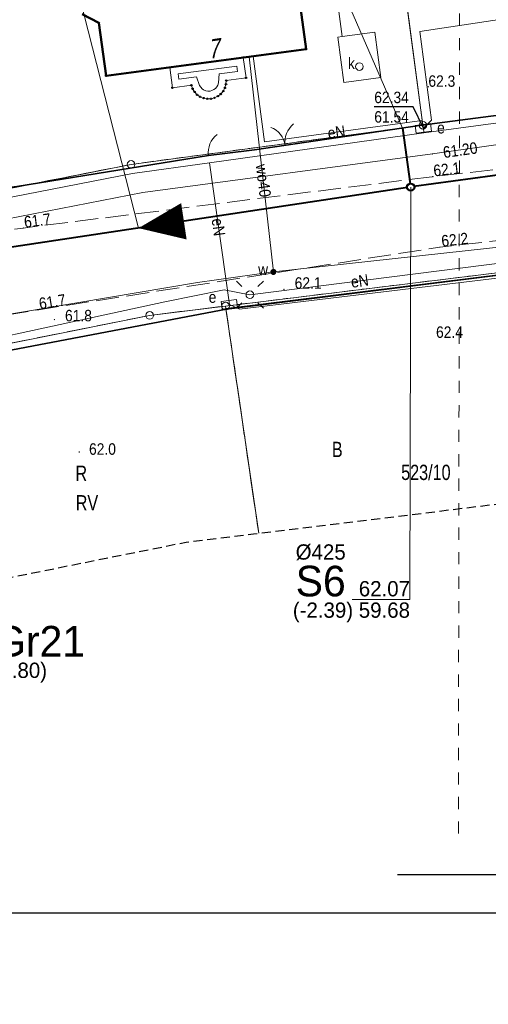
# Model space of a CAD drawing. Header units: metres. Extents: x 6473628 to 6474152, y 5887128 to 5887462.
# Tile 17 of 38: x 6473805 to 6473836, y 5887268 to 5887333. Entities that reach past the tile are written whole.
import ezdxf
from ezdxf.enums import TextEntityAlignment as Align

# ---------------------------------------------------------------- set-up
doc = ezdxf.new("R2010")
doc.units = ezdxf.units.M
doc.header["$MEASUREMENT"] = 0
for name, pattern in [('0.5_0.5', [1, 0.5, -0.5]), ('0.8_0.8', [1.6, 0.8, -0.8]), ('1.5_0.5', [2, 1.5, -0.5]), ('2', [0.9, 0.6, -0.3]), ('219-500', [0]), ('otob_500', [0]), ('otof_500', [0])]:
    doc.linetypes.add(name, pattern=pattern)
doc.layers.get('0').update_dxf_attribs({"color": 2, "linetype": 'CONTINUOUS', "lineweight": 5})
for name, color, linetype in [('202-punkt graniczny', 7, 'CONTINUOUS'), ('209-oznaczenie konturu klasyfikacyjnego', 7, 'CONTINUOUS'), ('210-oznaczenie konturu użytku gruntowego', 7, 'CONTINUOUS'), ('211-numer działki ewidencyjnej', 7, 'CONTINUOUS'), ('217-kontur klasyfikacyjny', 7, 'CONTINUOUS'), ('218-kontur użytku gruntowego', 7, 'CONTINUOUS'), ('219-działka ewidencyjna', 7, 'CONTINUOUS'), ('238-Punkt adresowy budynku', 7, 'CONTINUOUS'), ('312-budynek ewidencyjny', 7, 'CONTINUOUS'), ('brama', 7, 'CONTINUOUS'), ('furtka', 7, 'CONTINUOUS'), ('jezdnia', 7, 'CONTINUOUS'), ('komora podziemna', 7, 'CONTINUOUS'), ('latarnia', 7, 'CONTINUOUS'), ('M_Ramki znaczniki', 6, 'CONTINUOUS'), ('ogrodzenie trwałe', 7, 'CONTINUOUS'), ('pikieta naturalna', 7, 'CONTINUOUS'), ('pikieta naturalna-Atr2', 7, 'CONTINUOUS'), ('przewód elektroenergetyczny podziemny', 7, 'CONTINUOUS'), ('przewód elektroenergetyczny podziemny-Atr1', 7, 'CONTINUOUS'), ('przewód gazowy', 7, 'CONTINUOUS'), ('przewód kanalizacyjny', 7, 'CONTINUOUS'), ('przewód wodociągowy', 7, 'CONTINUOUS'), ('przewód wodociągowy-Atr1', 7, 'CONTINUOUS'), ('Punkt budynku', 7, 'CONTINUOUS'), ('rzedna', 7, 'CONTINUOUS'), ('rzedna-Atr2', 7, 'CONTINUOUS'), ('rzedna-Atr3', 7, 'CONTINUOUS'), ('SJ_5_Węzły_1', 7, 'CONTINUOUS'), ('szafa elektroenergetyczna lub kontener', 7, 'CONTINUOUS'), ('szafa elektroenergetyczna lub kontener-Atr17', 7, 'CONTINUOUS'), ('taras', 7, 'CONTINUOUS'), ('właz do komory lub kanału - okrągły', 7, 'CONTINUOUS'), ('właz do komory lub kanału - okrągły-Atr17', 7, 'CONTINUOUS'), ('Zakres', 7, 'CONTINUOUS'), ('zasuwa lub zawór', 7, 'CONTINUOUS'), ('zasuwa lub zawór-Atr17', 7, 'CONTINUOUS')]:
    doc.layers.add(name, color=color, linetype=linetype)
for name, color, linetype, lineweight in [('M_Ramki do druku', 7, 'CONTINUOUS', 25), ('M_Ramki rysunków', 2, 'CONTINUOUS', 25), ('SJ_19_Opis_Pz_1', 7, 'CONTINUOUS', 20), ('SJ_26_Teksty', 7, 'CONTINUOUS', 20), ('SJ_28_Linie_odn', 7, 'CONTINUOUS', 20), ('SJ_8_KS_GRAWITA_1', 34, 'CONTINUOUS', 40), ('SJ_8_KS_PRZYŁĄCZA', 40, 'CONTINUOUS', 40)]:
    doc.layers.add(name, color=color, linetype=linetype, lineweight=lineweight)
doc.styles.add('MCAD_TS', font='GENISO.SHX', dxfattribs={"width": 0.8, "oblique": 15})
doc.styles.add('OPISOWY', font='GOTHIC.TTF')
doc.styles.get("Standard").update_dxf_attribs({"font": 'Working1250', "width": 0.75})
doc.linetypes.add('902-500', pattern='A,3.75,0,[1,ksztalty.shx,S=0.5,R=0,X=0,Y=0],3.75', length=7.5)

# ---------------------------------------------------------------- blocks, each defined once
blk = doc.blocks.new('PUNKTBUD')
at = {"color": 0}
blk.add_circle((0, 0), 0.045, dxfattribs=at)
blk = doc.blocks.new('202')
at = {"color": 0, "linetype": 'Continuous', "lineweight": 0}
blk.add_circle((0, 0), 0.25, dxfattribs=at)
blk = doc.blocks.new('PW01')
at = {"linetype": 'Continuous', "lineweight": 13}
h = blk.add_hatch(color=0, dxfattribs=at)
edge = h.paths.add_edge_path()
edge.add_arc((0, 0), 0.045, 0, 360)
blk = doc.blocks.new('US18')
at = {"color": 0, "linetype": 'Continuous', "lineweight": 13}
for p, q in [((-0.5, -0.25), (-0.5, 0.25)), ((-0.5, 0.25), (0.5, 0.25)), ((0.5, -0.25), (0.5, 0.25)), ((-0.5, -0.25), (0.5, -0.25))]:
    blk.add_line(p, q, dxfattribs=at)
blk = doc.blocks.new('SM01')
at = {"color": 0, "linetype": 'Continuous', "lineweight": 13}
for p, q in [((-0.53, 0.531), (-0.883, 0.884)), ((0.531, 0.531), (0.884, 0.884)), ((-0.53, -0.53), (-0.883, -0.883)), ((0.531, -0.53), (0.884, -0.883))]:
    blk.add_line(p, q, dxfattribs=at)
blk.add_circle((0, 0), 0.25, dxfattribs=at)
blk = doc.blocks.new('US25')
at = {"linetype": 'Continuous', "lineweight": 0}
h = blk.add_hatch(color=0, dxfattribs=at)
edge = h.paths.add_edge_path()
edge.add_arc((0, 0), 0.2, 0, 360)
blk = doc.blocks.new('OK04')
at = {"color": 0, "linetype": 'Continuous', "lineweight": 0}
blk.add_arc((1.5, 0.001), 1.5, 120, 180, dxfattribs=at)
blk = doc.blocks.new('OK02')
at = {"color": 0, "linetype": 'Continuous', "lineweight": 0}
for centre, start, end in [((-1.5, 0), 0, 60), ((1.5, 0), 120, 180)]:
    blk.add_arc(centre, 1.5, start, end, dxfattribs=at)
blk = doc.blocks.new('US22')
at = {"color": 0, "linetype": 'Continuous', "lineweight": 13}
blk.add_circle((0, 0), 0.25, dxfattribs=at)
blk = doc.blocks.new('Znacznik_narozny_v2')
at = {"layer": 'M_Ramki znaczniki'}
blk.add_lwpolyline([(0, -20), (0, 0), (20, 0)], dxfattribs=at)
blk = doc.blocks.new('*U79')
at = {"layer": 'M_Ramki rysunków', "color": 0, "linetype": 'ByBlock', "lineweight": -2}
blk.add_lwpolyline([(15, 5), (15, 292), (415, 292), (415, 5)], close=True, dxfattribs=at)
at = {"layer": 'M_Ramki znaczniki', "xscale": -1}
blk.add_blockref('Znacznik_narozny_v2', (420, 297), dxfattribs=at)
at = {"layer": 'M_Ramki do druku', "style": 'MCAD_TS', "width": 0.8}
for tag, p in [('KOMENTARZ', (6.54, 30.57)), ('RYSUNEK', (10.28, 30.57)), ('DATA', (14.02, 30.57))]:
    blk.add_attdef(tag, p, '', height=2, rotation=90, dxfattribs=at)

msp = doc.modelspace()

# ---------------------------------------------------------------- linework, layer by layer
at = {"layer": '217-kontur klasyfikacyjny', "color": 3, "linetype": '1.5_0.5', "lineweight": 18, "flags": 128}
for points in [[(6473818.89, 5887313.95), (6473813.93, 5887313.34)], [(6473821.06, 5887299.102), (6473818.89, 5887313.95)], [(6473813.93, 5887313.34), (6473783.05, 5887307.15)]]:
    msp.add_lwpolyline(points, dxfattribs=at)
at = {"layer": '218-kontur użytku gruntowego', "color": 3, "linetype": '0.5_0.5', "lineweight": 18, "flags": 128}
for points in [[(6473829.812, 5887340.643), (6473831.79, 5887325.77)], [(6473831.79, 5887325.77), (6473829.812, 5887340.643)], [(6473831.79, 5887325.77), (6473863.22, 5887329.99)], [(6473863.22, 5887329.99), (6473831.79, 5887325.77)], [(6473812.72, 5887323.21), (6473831.79, 5887325.77)], [(6473831.79, 5887325.77), (6473812.72, 5887323.21)], [(6473803.89, 5887321.47), (6473812.72, 5887323.21)], [(6473812.72, 5887323.21), (6473803.89, 5887321.47)], [(6473854.93, 5887318.36), (6473818.89, 5887313.95)], [(6473818.89, 5887313.95), (6473854.93, 5887318.36)], [(6473818.89, 5887313.95), (6473813.93, 5887313.34)], [(6473813.93, 5887313.34), (6473818.89, 5887313.95)], [(6473818.89, 5887313.95), (6473821.06, 5887299.102)], [(6473821.06, 5887299.102), (6473818.89, 5887313.95)], [(6473813.93, 5887313.34), (6473783.05, 5887307.15)], [(6473783.05, 5887307.15), (6473813.93, 5887313.34)]]:
    msp.add_lwpolyline(points, dxfattribs=at)
at = {"layer": '219-działka ewidencyjna', "color": 4, "linetype": '0.8_0.8', "lineweight": 18, "flags": 128}
msp.add_lwpolyline([(6473834.32, 5887427.47), (6473834.11, 5887279)], dxfattribs=at)
at = {"layer": '219-działka ewidencyjna', "color": 7, "linetype": '219-500', "lineweight": 18, "flags": 128}
for points in [[(6473829.812, 5887340.643), (6473831.79, 5887325.77)], [(6473863.22, 5887329.99), (6473831.79, 5887325.77)], [(6473812.72, 5887323.21), (6473831.79, 5887325.77)], [(6473812.72, 5887323.21), (6473803.89, 5887321.47)], [(6473854.93, 5887318.36), (6473818.89, 5887313.95)], [(6473813.93, 5887313.34), (6473818.89, 5887313.95)], [(6473818.89, 5887313.95), (6473821.06, 5887299.102)], [(6473813.93, 5887313.34), (6473783.05, 5887307.15)]]:
    msp.add_lwpolyline(points, dxfattribs=at)
at = {"layer": '312-budynek ewidencyjny', "color": 7, "linetype": 'Continuous', "lineweight": 50, "flags": 128}
for points in [[(6473822.95, 5887339.722), (6473824.16, 5887330.75)], [(6473810.61, 5887332.46), (6473809.52, 5887333.03)], [(6473811.08, 5887329), (6473810.61, 5887332.46)], [(6473824.16, 5887330.75), (6473811.08, 5887329)]]:
    msp.add_lwpolyline(points, dxfattribs=at)
at = {"layer": 'brama', "color": 7, "linetype": 'otob_500', "lineweight": 18, "flags": 128}
msp.add_lwpolyline([(6473820.79, 5887324.16), (6473824.78, 5887324.75)], dxfattribs=at)
at = {"layer": 'furtka', "color": 7, "linetype": 'otof_500', "lineweight": 18, "flags": 128}
msp.add_lwpolyline([(6473817.78, 5887323.78), (6473818.85, 5887323.93)], dxfattribs=at)
at = {"layer": 'jezdnia', "color": 7, "linetype": '1.5_0.5', "lineweight": 18, "flags": 128}
msp.add_lwpolyline([(6473796.48, 5887317.98), (6473796.89, 5887313.95), (6473779.68, 5887310.45), (6473779.77, 5887309.16), (6473806.66, 5887313.71), (6473832.89, 5887317.8), (6473864.02, 5887321.27), (6473904.53, 5887324.33), (6473928.18, 5887325.77), (6473950.3, 5887326.96), (6473984.93, 5887329.56), (6474007.77, 5887330.78), (6474030.98, 5887332.22), (6474030.08, 5887338.4), (6474006.87, 5887336.63), (6473984.87, 5887334.82), (6473949.95, 5887332.02), (6473927.93, 5887330.99), (6473907.04, 5887329.82), (6473904.44, 5887329.67), (6473888.36, 5887328.43), (6473885.84, 5887328.17), (6473863.78, 5887325.93), (6473832.45, 5887322.41), (6473805.67, 5887319.05)], close=True, dxfattribs=at)
at = {"layer": 'komora podziemna', "color": 34, "linetype": 'Continuous', "lineweight": 18, "flags": 128}
msp.add_lwpolyline([(6473826.63, 5887328.56), (6473826.23, 5887331.53), (6473826.52, 5887331.57), (6473828.65, 5887331.85), (6473829.05, 5887328.89)], close=True, dxfattribs=at)
at = {"layer": 'ogrodzenie trwałe', "color": 7, "linetype": '902-500', "lineweight": 35, "flags": 128}
for points in [[(6473791.5, 5887319.02), (6473795.68, 5887319.92), (6473798.82, 5887320.56), (6473803.82, 5887321.58), (6473805.25, 5887321.76), (6473817.78, 5887323.78), (6473818.85, 5887323.93), (6473820.79, 5887324.16), (6473824.78, 5887324.75), (6473831.71, 5887325.77), (6473850.1, 5887328.18), (6473851.09, 5887328.4), (6473855.49, 5887328.84), (6473858.51, 5887329.3), (6473863.08, 5887329.87)], [(6473841.77, 5887316.59), (6473818.89, 5887313.77)], [(6473841.77, 5887316.59), (6473818.95, 5887313.74)], [(6473818.95, 5887313.74), (6473783.05, 5887306.93), (6473781.92, 5887305.63)], [(6473818.95, 5887313.74), (6473783.05, 5887306.93), (6473781.92, 5887305.63)]]:
    msp.add_lwpolyline(points, dxfattribs=at)
at = {"layer": 'przewód elektroenergetyczny podziemny', "color": 1, "linetype": 'Continuous', "lineweight": 18, "flags": 128}
for points in [[(6473695.33, 5887306.99), (6473696.69, 5887308.92), (6473703.83, 5887309.67), (6473711.46, 5887302.84), (6473711.89, 5887302.73), (6473728.36, 5887306), (6473775.03, 5887315.24), (6473812.8, 5887322.62), (6473817.84, 5887323.32), (6473831.86, 5887325.27), (6473863.26, 5887329.49), (6473877.21, 5887330.55), (6473884.59, 5887331.11), (6473884.93, 5887331.29), (6473891.12, 5887338.76), (6473891.06, 5887339.46), (6473889.26, 5887360.23), (6473896.41, 5887360.96), (6473899.22, 5887339.71), (6473899.4, 5887339.38), (6473907.17, 5887332.95), (6473927.54, 5887334.43), (6473952.38, 5887336.23)], [(6473831.82, 5887325.57), (6473832.35, 5887326.09), (6473831.58, 5887331.9), (6473847.5, 5887334.31), (6473847.42, 5887334.85)], [(6473820.69, 5887330.28), (6473821.44, 5887324.68), (6473831.75, 5887326.07), (6473831.82, 5887325.57)], [(6473831.86, 5887325.27), (6473831.82, 5887325.57)], [(6473817.84, 5887323.32), (6473819.14, 5887314.06)], [(6473837.33, 5887316.81), (6473820.65, 5887314.7), (6473820.48, 5887314.69), (6473818.81, 5887315.01), (6473814.92, 5887314.23), (6473795.19, 5887309.96), (6473782.83, 5887307.45), (6473781.9, 5887306.49), (6473781.75, 5887306.44), (6473770.95, 5887304.25), (6473760.54, 5887301.96), (6473758.39, 5887302.79), (6473731.91, 5887297.19), (6473731.74, 5887297.16), (6473730.84, 5887297.64), (6473711.03, 5887293.57), (6473702.82, 5887285.83), (6473694.3, 5887285.92), (6473694.4, 5887289.55), (6473694.39, 5887289.72)], [(6473844.8, 5887309.92), (6473843.88, 5887316.64), (6473819.8, 5887313.74), (6473819.14, 5887314.06)]]:
    msp.add_lwpolyline(points, dxfattribs=at)
at = {"layer": 'przewód gazowy', "color": 40, "linetype": 'Continuous', "lineweight": 18, "flags": 128}
msp.add_lwpolyline([(6473949.07, 5887334.71), (6473944.14, 5887334.37), (6473926.74, 5887332.98), (6473910.99, 5887331.8), (6473906.37, 5887331.45), (6473901.44, 5887335.69), (6473898.54, 5887338), (6473892.16, 5887337.26), (6473891.18, 5887337.08), (6473885.29, 5887329.9), (6473861.68, 5887327.94), (6473846.99, 5887325.96), (6473832.41, 5887323.89), (6473813.49, 5887321.38), (6473793.81, 5887317.53), (6473774.19, 5887313.65), (6473755.22, 5887310.09), (6473736.37, 5887306.36), (6473711.47, 5887301.26), (6473705.4, 5887306.39), (6473698.93, 5887306.14), (6473698.16, 5887306.12)], dxfattribs=at)
at = {"layer": 'przewód kanalizacyjny', "color": 34, "linetype": 'Continuous', "lineweight": 18, "flags": 128}
msp.add_lwpolyline([(6473823.13, 5887338.38), (6473825.53, 5887338.96), (6473826.52, 5887331.57)], dxfattribs=at)
at = {"layer": 'przewód wodociągowy', "color": 5, "linetype": 'Continuous', "lineweight": 18, "flags": 128}
for points in [[(6473822.02, 5887316.18), (6473820.44, 5887330.25)], [(6473894.99, 5887322.95), (6473887.57, 5887322.47), (6473863.35, 5887320.69), (6473858.48, 5887320.17), (6473848.87, 5887319.12), (6473822.02, 5887316.18), (6473817.06, 5887315.49), (6473797.78, 5887312.25), (6473783.39, 5887309.35), (6473753.75, 5887303.2), (6473737.34, 5887299.68), (6473721.98, 5887296.53), (6473719.84, 5887296.19), (6473719.33, 5887296.09), (6473697.06, 5887291.9), (6473696.76, 5887291.91)]]:
    msp.add_lwpolyline(points, dxfattribs=at)
at = {"layer": 'rzedna-Atr2', "color": 7, "flags": 128}
msp.add_lwpolyline([(6473831.82, 5887325.57), (6473831.15, 5887326.98), (6473828.613, 5887326.98)], dxfattribs=at)
at = {"layer": 'SJ_26_Teksty'}
msp.add_line((6473813.203, 5887319.043), (6473807.282, 5887342.219), dxfattribs=at)
at = {"layer": 'SJ_28_Linie_odn'}
for points in [[(6473830.449, 5887325.575), (6473822.893, 5887342.953), (6473819.113, 5887342.953)], [(6473830.993, 5887321.725), (6473830.946, 5887294.775), (6473827.166, 5887294.775)]]:
    msp.add_lwpolyline(points, dxfattribs=at)
at = {"layer": 'SJ_5_Węzły_1'}
for radius in [0.266, 0.212]:
    msp.add_circle((6473830.993, 5887321.725), radius, dxfattribs=at)
at = {"layer": 'SJ_8_KS_GRAWITA_1'}
for p, q in [((6473852.573, 5887324.661), (6473831.204, 5887321.754)), ((6473830.783, 5887321.693), (6473795.623, 5887316.393))]:
    msp.add_line(p, q, dxfattribs=at)
msp.add_lwpolyline([(6473813.203, 5887319.043, 0, 2.4, 0), (6473816.169, 5887319.49, 0, 2.4, 0)], format="xyseb", dxfattribs=at)
at = {"layer": 'SJ_8_KS_PRZYŁĄCZA'}
msp.add_line((6473830.449, 5887325.575), (6473830.963, 5887321.935), dxfattribs=at)
at = {"layer": 'taras', "color": 0, "lineweight": 18}
for p, q in [((6473815.24, 5887329.55), (6473820.05, 5887330.2)), ((6473820.05, 5887330.2), (6473820.23, 5887328.86)), ((6473815.42, 5887328.22), (6473815.24, 5887329.55)), ((6473815.802, 5887329.122), (6473819.621, 5887329.638)), ((6473819.621, 5887329.638), (6473819.668, 5887329.29)), ((6473815.849, 5887328.779), (6473815.802, 5887329.122)), ((6473816.999, 5887328.928), (6473815.849, 5887328.779)), ((6473817.193, 5887328.372), (6473816.999, 5887328.928)), ((6473818.475, 5887329.133), (6473818.425, 5887328.542)), ((6473819.668, 5887329.29), (6473818.475, 5887329.133)), ((6473820.23, 5887328.86), (6473818.94, 5887328.69)), ((6473816.66, 5887328.38), (6473815.42, 5887328.22)), ((6473816.74, 5887328.15), (6473816.66, 5887328.38)), ((6473816.87, 5887327.95), (6473816.74, 5887328.15)), ((6473817.272, 5887328.248), (6473817.193, 5887328.372)), ((6473817.364, 5887328.139), (6473817.272, 5887328.248)), ((6473817.46, 5887328.077), (6473817.364, 5887328.139)), ((6473817.594, 5887328.025), (6473817.46, 5887328.077)), ((6473818.128, 5887328.098), (6473817.993, 5887328.031)), ((6473818.236, 5887328.177), (6473818.128, 5887328.098)), ((6473818.322, 5887328.281), (6473818.236, 5887328.177)), ((6473818.384, 5887328.398), (6473818.322, 5887328.281)), ((6473818.425, 5887328.542), (6473818.384, 5887328.398)), ((6473818.85, 5887328.21), (6473818.74, 5887328)), ((6473818.92, 5887328.45), (6473818.85, 5887328.21)), ((6473818.94, 5887328.69), (6473818.92, 5887328.45)), ((6473817.03, 5887327.76), (6473816.87, 5887327.95)), ((6473817.23, 5887327.63), (6473817.03, 5887327.76)), ((6473817.46, 5887327.54), (6473817.23, 5887327.63)), ((6473817.7, 5887327.5), (6473817.46, 5887327.54)), ((6473817.742, 5887328), (6473817.594, 5887328.025)), ((6473817.94, 5887327.5), (6473817.7, 5887327.5)), ((6473817.876, 5887328), (6473817.742, 5887328)), ((6473817.993, 5887328.031), (6473817.876, 5887328)), ((6473818.17, 5887327.56), (6473817.94, 5887327.5)), ((6473818.39, 5887327.67), (6473818.17, 5887327.56)), ((6473818.58, 5887327.81), (6473818.39, 5887327.67)), ((6473818.74, 5887328), (6473818.58, 5887327.81))]:
    msp.add_line(p, q, dxfattribs=at)
at = {"layer": 'Zakres', "color": 5, "linetype": '2', "lineweight": 25, "flags": 128}
msp.add_lwpolyline([(6473676.81, 5887213.41), (6473667.74, 5887202.78), (6473659.01, 5887210.45), (6473646.22, 5887197.22), (6473711.04, 5887142.9), (6473724.09, 5887158.77), (6473713.27, 5887167.89), (6473715.19, 5887174.47), (6473715.74, 5887184.78), (6473715.02, 5887190.22), (6473713.69, 5887194.31), (6473713.69, 5887194.33), (6473711.51, 5887200.99), (6473711.05, 5887203.97), (6473710.6, 5887215.32), (6473712.4, 5887257.5), (6473712.5, 5887259.36), (6473715.25, 5887262.64), (6473716.97, 5887268.72), (6473717.54, 5887277.85), (6473718.7, 5887278.96), (6473734.03, 5887282.03), (6473761.49, 5887287.53), (6473786, 5887292.44), (6473816.32, 5887298.52), (6473820.72, 5887299.06), (6473856.75, 5887303.47), (6473865.02, 5887304.48), (6473879.04, 5887305.39), (6473905.86, 5887307.1), (6473929.16, 5887308.6), (6473952.76, 5887310.13), (6474012.11, 5887313.94), (6474012.19, 5887313.95), (6474034, 5887315.47), (6474034.15, 5887315.48), (6474067.2, 5887318.1), (6474070.83, 5887312.27), (6474109.78, 5887315.84), (6474119.74, 5887323.71), (6474125.77, 5887325.76), (6474130.41, 5887330.13), (6474132.82, 5887336.03), (6474132.55, 5887342.4), (6474129.75, 5887353.12), (6474127.58, 5887357.86), (6474123.91, 5887361.57), (6474119.19, 5887363.8), (6474113.99, 5887364.28), (6474112.58, 5887364.16), (6474098.55, 5887363.03), (6474089.61, 5887362.31), (6474048.91, 5887359.22), (6474048.87, 5887359.21), (6474015.96, 5887356.62), (6474003.54, 5887355.64), (6473983.11, 5887354.1), (6473951.21, 5887351.69), (6473913.79, 5887348.86), (6473912.21, 5887362.74), (6473912.21, 5887362.79), (6473909.47, 5887386.25), (6473908.51, 5887394.39), (6473921.49, 5887396.5), (6473947.61, 5887400.73), (6473971.66, 5887401.95), (6473989.34, 5887403.75), (6473994.99, 5887406.17), (6473999.9, 5887409.71), (6474003.01, 5887414.9), (6474003.81, 5887420.89), (6474002.18, 5887426.72), (6473998.38, 5887431.43), (6473993.03, 5887434.25), (6473960.42, 5887443.72), (6473954.98, 5887444.27), (6473941.62, 5887443.14), (6473941.16, 5887443.09), (6473938.74, 5887442.81), (6473932.71, 5887440.75), (6473928.97, 5887437.22), (6473827.76, 5887420.81), (6473827.74, 5887420.8), (6473818.01, 5887419.22), (6473821.59, 5887430.98), (6473827.8, 5887454.06), (6473804.74, 5887461.63), (6473793.55, 5887426.22), (6473796.12, 5887415.68), (6473722.82, 5887403.78), (6473688.63, 5887399.87), (6473687.59, 5887392.13), (6473687.54, 5887391.78), (6473687.03, 5887387.21), (6473674.53, 5887374.58), (6473675.94, 5887343.54), (6473681.38, 5887331.77), (6473680.33, 5887310.02), (6473679.31, 5887290.85), (6473677.82, 5887267.61), (6473677.79, 5887266.94), (6473677.55, 5887254.53), (6473677.46, 5887250.52), (6473677.46, 5887250.48), (6473677.12, 5887232.81), (6473677.12, 5887232.77), (6473676.91, 5887220.36), (6473676.91, 5887220.34), (6473676.81, 5887213.91)], close=True, dxfattribs=at)

# ---------------------------------------------------------------- block references
at = {"layer": '202-punkt graniczny', "color": 7, "linetype": 'Continuous', "lineweight": 18}
for p in [(6473831.79, 5887325.77), (6473812.72, 5887323.21), (6473818.89, 5887313.95), (6473813.93, 5887313.34)]:
    msp.add_blockref('202', p, dxfattribs=at)
at = {"layer": 'brama', "color": 7, "linetype": 'Continuous', "lineweight": 18, "rotation": 8.411}
msp.add_blockref('OK02', (6473822.785, 5887324.455), dxfattribs=at)
at = {"layer": 'furtka', "color": 7, "linetype": 'Continuous', "lineweight": 18, "rotation": 7.98}
msp.add_blockref('OK04', (6473817.78, 5887323.78), dxfattribs=at)
at = {"layer": 'latarnia', "color": 7, "linetype": 'Continuous', "lineweight": 18}
msp.add_blockref('SM01', (6473820.48, 5887314.69), dxfattribs=at)
at = {"layer": 'M_Ramki do druku', "xscale": 0.5, "yscale": 0.5, "zscale": 0.5}
msp.add_blockref('*U79', (6473630.135, 5887128.281), dxfattribs=at)
at = {"layer": 'pikieta naturalna', "color": 7, "linetype": 'Continuous', "lineweight": 13}
for p in [(6473832.15, 5887328.28), (6473832.45, 5887322.41), (6473805.67, 5887319.05), (6473832.89, 5887317.8), (6473822.71, 5887315.04), (6473806.66, 5887313.71), (6473807.71, 5887313.07), (6473809.33, 5887304.41)]:
    msp.add_blockref('PW01', p, dxfattribs=at)
at = {"layer": 'Punkt budynku', "color": 5, "linetype": 'Continuous', "lineweight": 18}
for p in [(6473810.61, 5887332.46), (6473824.16, 5887330.75), (6473820.05, 5887330.2), (6473815.24, 5887329.55), (6473811.08, 5887329), (6473818.94, 5887328.69), (6473820.23, 5887328.86), (6473815.42, 5887328.22), (6473816.66, 5887328.38), (6473816.74, 5887328.15), (6473818.85, 5887328.21), (6473818.92, 5887328.45), (6473816.87, 5887327.95), (6473817.03, 5887327.76), (6473817.23, 5887327.63), (6473817.46, 5887327.54), (6473817.7, 5887327.5), (6473817.94, 5887327.5), (6473818.17, 5887327.56), (6473818.39, 5887327.67), (6473818.58, 5887327.81), (6473818.74, 5887328)]:
    msp.add_blockref('PUNKTBUD', p, dxfattribs=at)
at = {"layer": 'rzedna', "color": 7, "linetype": 'Continuous', "lineweight": 18}
for p in [(6473831.82, 5887325.57), (6473832.41, 5887323.89)]:
    msp.add_blockref('PW01', p, dxfattribs=at)
at = {"layer": 'szafa elektroenergetyczna lub kontener', "color": 1, "linetype": 'Continuous', "lineweight": 18}
for p, rotation in [((6473831.82, 5887325.57), 7.124999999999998), ((6473819.14, 5887314.06), 8.128999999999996)]:
    msp.add_blockref('US18', p, dxfattribs=dict(at, rotation=rotation))
at = {"layer": 'właz do komory lub kanału - okrągły', "color": 7, "linetype": 'Continuous', "lineweight": 18}
msp.add_blockref('US22', (6473827.64, 5887329.6), dxfattribs=at)
at = {"layer": 'zasuwa lub zawór', "color": 5, "linetype": 'Continuous', "lineweight": 18, "rotation": 6.226000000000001}
msp.add_blockref('US25', (6473822.02, 5887316.18), dxfattribs=at)

# ---------------------------------------------------------------- texts
at = {"layer": '209-oznaczenie konturu klasyfikacyjnego', "color": 3, "linetype": 'Continuous', "lineweight": 18, "width": 0.79}
msp.add_text('RV', height=1, dxfattribs=at).set_placement((6473809.1, 5887300.59))
at = {"layer": '210-oznaczenie konturu użytku gruntowego', "color": 3, "linetype": 'Continuous', "lineweight": 18, "width": 0.79}
for s, p in [('B', (6473825.84, 5887304.08)), ('R', (6473809.08, 5887302.52))]:
    msp.add_text(s, height=1, dxfattribs=at).set_placement(p)
at = {"layer": '211-numer działki ewidencyjnej', "color": 7, "linetype": 'Continuous', "lineweight": 18, "width": 0.79}
msp.add_text('523/10', height=1, dxfattribs=at).set_placement((6473830.37, 5887302.58))
at = {"layer": '238-Punkt adresowy budynku', "color": 7, "linetype": 'Continuous', "lineweight": 25, "oblique": 15, "width": 0.79}
msp.add_text('7', height=1.25, rotation=8.412, dxfattribs=at).set_placement((6473818.17, 5887330.15), align=Align.CENTER)
at = {"layer": 'pikieta naturalna-Atr2', "color": 7, "width": 0.9}
for s, p in [('62.3', (6473832.15, 5887328.28)), ('62.1', (6473823.41, 5887315.08)), ('61.8', (6473808.4, 5887312.95)), ('62.4', (6473832.65, 5887311.87)), ('62.0', (6473809.97, 5887304.23))]:
    msp.add_text(s, height=0.75, dxfattribs=at).set_placement(p)
for s, rotation, p in [('62.1', 6.41, (6473832.52, 5887322.42)), ('61.7', 7.151, (6473805.77, 5887319.06)), ('62.2', 6.36, (6473833.04, 5887317.82)), ('61.7', 8.863, (6473806.76, 5887313.73))]:
    msp.add_text(s, height=0.75, rotation=rotation, dxfattribs=at).set_placement(p)
at = {"layer": 'przewód elektroenergetyczny podziemny-Atr1', "color": 1, "width": 0.9}
for rotation, p in [(7.678, (6473825.57, 5887325.24)), (277.991, (6473818.35, 5887319.68)), (8, (6473827.09, 5887315.51))]:
    msp.add_text('eN', height=0.75, rotation=rotation, dxfattribs=at).set_placement(p, align=Align.MIDDLE_LEFT)
at = {"layer": 'przewód wodociągowy-Atr1', "color": 5, "width": 0.9}
msp.add_text('wo40', height=0.75, rotation=277.225, dxfattribs=at).set_placement((6473821.23, 5887323.22), align=Align.MIDDLE_LEFT)
at = {"layer": 'rzedna-Atr2', "color": 7, "width": 0.9}
msp.add_text('62.34', height=0.75, dxfattribs=at).set_placement((6473828.613, 5887326.988), align=Align.BOTTOM_LEFT)
msp.add_text('61.20', height=0.75, rotation=8.08, dxfattribs=at).set_placement((6473833.11, 5887323.99), align=Align.MIDDLE_LEFT)
at = {"layer": 'rzedna-Atr3', "color": 7, "width": 0.9}
msp.add_text('61.54', height=0.75, dxfattribs=at).set_placement((6473828.613, 5887325.713), align=Align.BOTTOM_LEFT)
at = {"layer": 'SJ_19_Opis_Pz_1', "style": 'OPISOWY'}
for s, height, p in [('%%C425', 1, (6473826.746, 5887297.375)), ('S6', 2, (6473826.746, 5887294.975))]:
    msp.add_text(s, height=height, dxfattribs=at).set_placement(p, align=Align.RIGHT)
msp.add_text('Gr21', height=2, dxfattribs=at).set_placement((6473803.768, 5887291.043))
at = {"layer": 'SJ_26_Teksty', "style": 'OPISOWY'}
for s, p in [('62.07', (6473830.946, 5887294.975)), ('(-2.39) 59.68', (6473830.946, 5887293.575))]:
    msp.add_text(s, height=1, dxfattribs=at).set_placement(p, align=Align.RIGHT)
msp.add_text('59.92 (-1.80)', height=1, dxfattribs=at).set_placement((6473799.568, 5887289.643))
at = {"layer": 'szafa elektroenergetyczna lub kontener-Atr17', "color": 1, "width": 0.9}
for p in [(6473832.72, 5887325.23), (6473817.79, 5887314.16)]:
    msp.add_text('e', height=0.75, dxfattribs=at).set_placement(p)
at = {"layer": 'właz do komory lub kanału - okrągły-Atr17', "color": 7, "width": 0.9}
msp.add_text('k', height=0.75, dxfattribs=at).set_placement((6473826.89, 5887329.44))
at = {"layer": 'zasuwa lub zawór-Atr17', "color": 5, "width": 0.9}
msp.add_text('w', height=0.75, dxfattribs=at).set_placement((6473821.02, 5887315.98))

doc.saveas('drawing.dxf')
